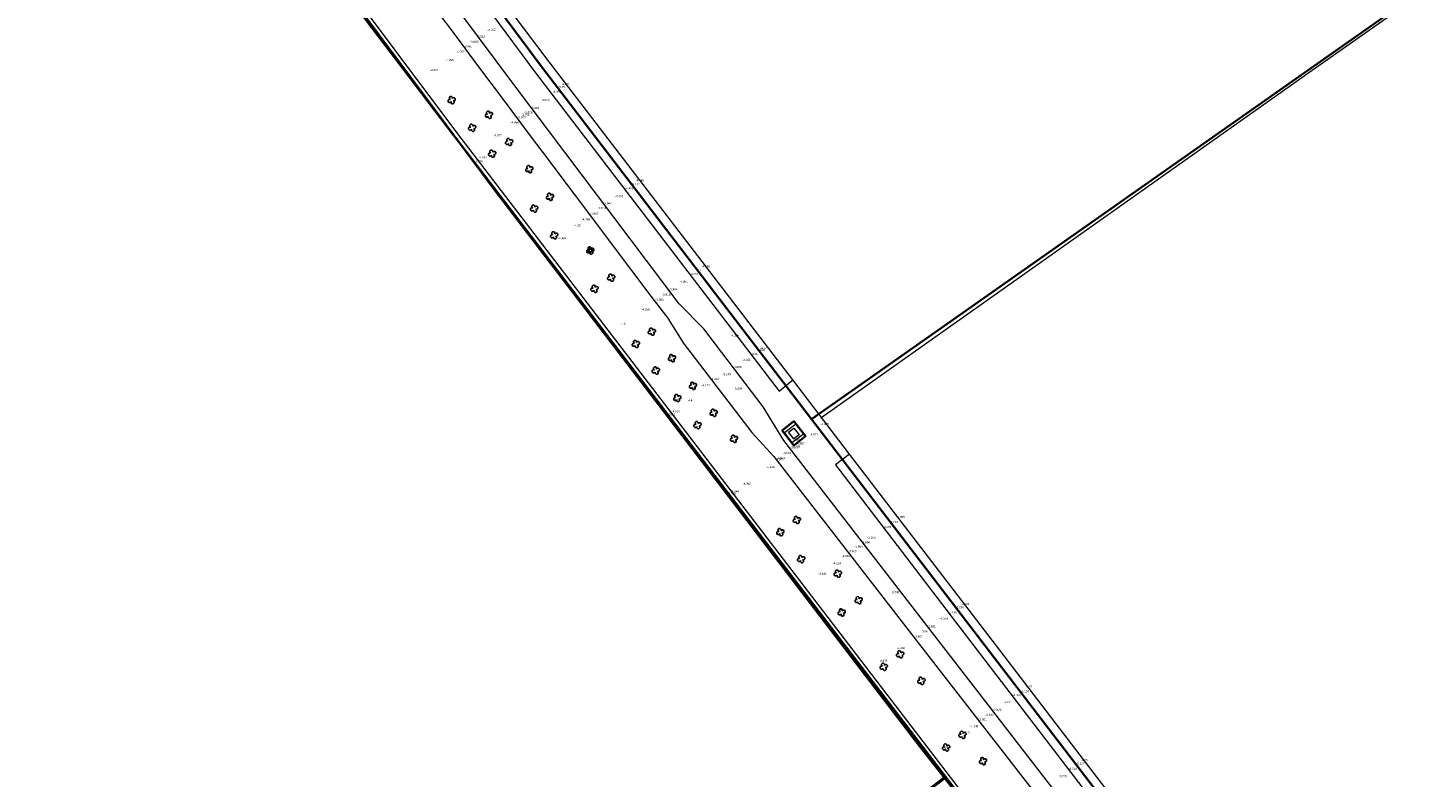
# Model space of a CAD drawing. Header units: metres. Extents: x 150385 to 171486, y 478588 to 485023.
# Tile 27 of 256: x 151132 to 151462, y 483469 to 483645. Entities that reach past the tile are written whole.
import ezdxf
from ezdxf.lldxf.tags import DXFTag

# ---------------------------------------------------------------- set-up
doc = ezdxf.new("R2010")
doc.units = ezdxf.units.M
doc.layers.add('B-WE-KG-GRENS_PERCEEL-GV', color=150, linetype='KG-PERCEEL', lineweight=30, true_color=0x007fff)
doc.layers.add('Bomen_GP_PV', color=7, linetype='Continuous')
doc.layers.add('Stormbomen', color=7, linetype='Continuous')
for name, color, linetype, lineweight in [('H5H2008', 7, 'Continuous', 0), ('H5H2043', 7, 'Continuous', 0), ('TOP-L-terrein schutting raster hek leuning', 7, 'Continuous', 0), ('TOP-L-topo objecten vlak', 7, 'Continuous', 0)]:
    doc.layers.add(name, color=color, linetype=linetype, lineweight=lineweight)
doc.styles.get("Standard").update_dxf_attribs({"font": 'NLCS-ISO.ttf'})
doc.styles.add('Styledgn000', font='dgn000.shx')
tags = doc.linetypes.add('KG-PERCEEL', pattern='A,5.5,-2,["P",Standard,S=1.8,R=0,X=-0.5,Y=-0.9],-2,5.5,-2,[5,NLCS.shx,S=0.75,R=0,X=0,Y=0],-2', length=19).pattern_tags.tags
tags[6] = DXFTag(74, 10)

# ---------------------------------------------------------------- blocks, each defined once
blk = doc.blocks.new('SGR-BOOM_GBKN')
for centre, start, end in [((-0.25, -0.1), 67.1244, 157.1244), ((-0.1, 0.25), 157.1244, 247.1244), ((-0.1, 0.25), 337.1244, 157.1244), ((0.25, 0.1), 247.1244, 337.1244), ((-0.25, -0.1), 157.1244, 337.1244), ((0.1, -0.25), 157.1244, 337.1244), ((0.1, -0.25), 337.1244, 67.1244)]:
    blk.add_arc(centre, 0.188, start, end)
at = {"extrusion": (0, 0, -1)}
blk.add_arc((-0.25, 0.1), 0.188, 22.8756, 202.8756, dxfattribs=at)

msp = doc.modelspace()

# ---------------------------------------------------------------- linework, layer by layer
at = {"layer": 'B-WE-KG-GRENS_PERCEEL-GV', "flags": 128}
for points in [[(151762.5, 484173.86), (151484.74, 483978.19), (151235.83, 483802.85), (151166.85, 483754.26), (151170.04, 483749.71), (151175.95, 483740.59), (151178.11, 483737.24), (151181.74, 483731.94), (151253.25, 483635.98), (151316.71, 483553.08), (151907.36, 483968.3), (151926.45, 483981.72), (151781.58, 484187.3)], [(151762.5, 484173.86), (151484.74, 483978.19), (151235.83, 483802.85), (151166.85, 483754.26), (151170.04, 483749.71), (151175.95, 483740.59), (151178.11, 483737.24), (151181.74, 483731.94), (151253.25, 483635.98), (151316.71, 483553.08), (151907.36, 483968.3), (151926.45, 483981.72), (151781.58, 484187.3)], [(151762.5, 484173.86), (151484.74, 483978.19), (151235.83, 483802.85), (151166.85, 483754.26), (151170.04, 483749.71), (151175.95, 483740.59), (151178.11, 483737.24), (151181.74, 483731.94), (151253.25, 483635.98), (151316.71, 483553.08), (151907.36, 483968.3), (151926.45, 483981.72), (151781.58, 484187.3)], [(151762.5, 484173.86), (151484.74, 483978.19), (151235.83, 483802.85), (151166.85, 483754.26), (151170.04, 483749.71), (151175.95, 483740.59), (151178.11, 483737.24), (151181.74, 483731.94), (151253.25, 483635.98), (151316.71, 483553.08), (151907.36, 483968.3), (151926.45, 483981.72), (151781.58, 484187.3)], [(151762.5, 484173.86), (151484.74, 483978.19), (151235.83, 483802.85), (151166.85, 483754.26), (151170.04, 483749.71), (151175.95, 483740.59), (151178.11, 483737.24), (151181.74, 483731.94), (151253.25, 483635.98), (151316.71, 483553.08), (151907.36, 483968.3), (151926.45, 483981.72), (151781.58, 484187.3)], [(150859.2, 484144.34), (150878.91, 484121.42), (150885.42, 484112.2), (150886.98, 484097.2), (150973.33, 483974.96), (150987.37, 483955.29), (151007.02, 483927.78), (151014.87, 483916.8), (151017.59, 483912.99), (151039.72, 483882.01), (151050.24, 483867.28), (151060.44, 483853.28), (151062.95, 483849.84), (151092.39, 483809.43), (151115.94, 483777.1), (151125.58, 483763.88), (151144.21, 483738.3), (151233.52, 483618.53), (151372.45, 483437.31), (151388.16, 483417.23), (151416.16, 483383.23), (151425.78, 483370.79), (151434.78, 483357.62), (151442.19, 483348.17), (151444.45, 483345.31), (151446.7, 483342.46), (151448.97, 483339.61), (151447.08, 483338.29), (151455.58, 483326.9), (151459.33, 483323.82), (151461.89, 483321.72), (151463.43, 483320.53), (151464.13, 483319.99), (151465, 483319.03), (151466.82, 483317.02), (151473.51, 483308.79), (151613.37, 483137.05), (151613.54, 483136.84), (151617.5, 483131.98), (151654.6, 483086.43), (151680.58, 483055.33), (151690.63, 483042.88), (151727.22, 483000), (151758.92, 482962.27), (151770.15, 482948.85), (151775.76, 482941.21), (151779.11, 482935.24), (151787.25, 482917.3), (151789.7, 482919.02), (151790.84, 482919.82), (151817.2, 482938.41), (151809.59, 482945.89), (151798.81, 482956.48), (151777.85, 482980.47), (151674.55, 483103.26), (151577.28, 483221.76), (151522.99, 483289.3), (151499.39, 483318.66), (151490.17, 483330.12), (151483.06, 483340.21), (151474.46, 483351.93), (151471.72, 483355.57), (151469, 483359.2), (151455.3, 483373.86), (151403.36, 483439.89), (151316.71, 483553.08), (151253.25, 483635.98), (151181.74, 483731.94), (151178.11, 483737.24), (151175.95, 483740.59), (151170.04, 483749.71), (151166.85, 483754.26), (151163.6, 483758.9), (151156.35, 483767.23), (151148.38, 483777.13), (151117.11, 483820.04), (151070.93, 483883.39), (151031.08, 483939.39), (151023.58, 483949.94), (150992.33, 483993.86), (150938.91, 484070.04), (150917.97, 484099.91), (150915.82, 484103.45), (150914.64, 484106.34), (150906.83, 484128.26), (150903.29, 484125.6), (150901.34, 484128.37), (150891.62, 484143.26), (150886.57, 484152.22), (150882.14, 484160.7)], [(150859.2, 484144.34), (150878.91, 484121.42), (150885.42, 484112.2), (150886.98, 484097.2), (150973.33, 483974.96), (150987.37, 483955.29), (151007.02, 483927.78), (151014.87, 483916.8), (151017.59, 483912.99), (151039.72, 483882.01), (151050.24, 483867.28), (151060.44, 483853.28), (151062.95, 483849.84), (151092.39, 483809.43), (151115.94, 483777.1), (151125.58, 483763.88), (151144.21, 483738.3), (151233.52, 483618.53), (151372.45, 483437.31), (151388.16, 483417.23), (151416.16, 483383.23), (151425.78, 483370.79), (151434.78, 483357.62), (151442.19, 483348.17), (151444.45, 483345.31), (151446.7, 483342.46), (151448.97, 483339.61), (151447.08, 483338.29), (151455.58, 483326.9), (151459.33, 483323.82), (151461.89, 483321.72), (151463.43, 483320.53), (151464.13, 483319.99), (151465, 483319.03), (151466.82, 483317.02), (151473.51, 483308.79), (151613.37, 483137.05), (151613.54, 483136.84), (151617.5, 483131.98), (151654.6, 483086.43), (151680.58, 483055.33), (151690.63, 483042.88), (151727.22, 483000), (151758.92, 482962.27), (151770.15, 482948.85), (151775.76, 482941.21), (151779.11, 482935.24), (151787.25, 482917.3), (151789.7, 482919.02), (151790.84, 482919.82), (151817.2, 482938.41), (151809.59, 482945.89), (151798.81, 482956.48), (151777.85, 482980.47), (151674.55, 483103.26), (151577.28, 483221.76), (151522.99, 483289.3), (151490.17, 483330.12), (151483.06, 483340.21), (151474.46, 483351.93), (151471.72, 483355.57), (151469, 483359.2), (151455.3, 483373.86), (151403.36, 483439.89), (151316.71, 483553.08), (151253.25, 483635.98), (151181.74, 483731.94), (151178.11, 483737.24), (151175.95, 483740.59), (151170.04, 483749.71), (151166.85, 483754.26), (151163.6, 483758.9), (151156.35, 483767.23), (151148.38, 483777.13), (151117.11, 483820.04), (151070.93, 483883.39), (151023.58, 483949.94), (150992.33, 483993.86), (150938.91, 484070.04), (150917.97, 484099.91), (150915.82, 484103.45), (150914.64, 484106.34), (150906.83, 484128.26), (150903.29, 484125.6), (150901.34, 484128.37), (150891.62, 484143.26), (150886.57, 484152.22), (150882.14, 484160.7)], [(150859.2, 484144.34), (150878.91, 484121.42), (150885.42, 484112.2), (150886.98, 484097.2), (150973.33, 483974.96), (150987.37, 483955.29), (151007.02, 483927.78), (151014.87, 483916.8), (151017.59, 483912.99), (151039.72, 483882.01), (151050.24, 483867.28), (151060.44, 483853.28), (151062.95, 483849.84), (151092.39, 483809.43), (151115.94, 483777.1), (151125.58, 483763.88), (151144.21, 483738.3), (151233.52, 483618.54), (151348.4, 483468.66), (151372.44, 483437.3), (151388.16, 483417.24), (151413.32, 483385.06), (151413.88, 483384.35), (151448.96, 483339.61), (151447.08, 483338.29), (151455.58, 483326.9), (151459.33, 483323.82), (151461.89, 483321.72), (151463.43, 483320.53), (151464.13, 483319.99), (151465, 483319.03), (151466.82, 483317.02), (151473.51, 483308.79), (151613.37, 483137.05), (151613.54, 483136.84), (151617.5, 483131.98), (151654.6, 483086.43), (151680.58, 483055.33), (151690.63, 483042.88), (151727.22, 483000), (151758.92, 482962.27), (151770.15, 482948.85), (151775.76, 482941.21), (151779.11, 482935.24), (151787.25, 482917.3), (151789.7, 482919.02), (151790.84, 482919.82), (151817.2, 482938.41), (151809.59, 482945.89), (151798.81, 482956.48), (151777.85, 482980.47), (151674.55, 483103.26), (151636.33, 483149.83), (151577.28, 483221.76), (151522.99, 483289.3), (151499.39, 483318.66), (151490.17, 483330.12), (151483.06, 483340.21), (151474.46, 483351.93), (151471.72, 483355.57), (151469, 483359.2), (151455.3, 483373.86), (151403.36, 483439.89), (151316.71, 483553.08), (151253.25, 483635.98), (151181.74, 483731.94), (151178.11, 483737.24), (151175.95, 483740.59), (151170.04, 483749.71), (151166.85, 483754.26), (151163.6, 483758.9), (151156.35, 483767.23), (151148.38, 483777.13), (151117.11, 483820.04), (151070.93, 483883.39), (151031.08, 483939.39), (151023.58, 483949.94), (150992.33, 483993.86), (150938.91, 484070.04), (150917.97, 484099.91), (150915.82, 484103.45), (150914.64, 484106.34), (150906.83, 484128.26), (150903.29, 484125.6), (150901.34, 484128.37), (150891.62, 484143.26), (150886.57, 484152.22), (150882.14, 484160.7)], [(150859.2, 484144.34), (150878.91, 484121.42), (150885.42, 484112.2), (150886.98, 484097.2), (150973.33, 483974.96), (150987.37, 483955.29), (151007.02, 483927.78), (151014.87, 483916.8), (151017.59, 483912.99), (151039.72, 483882.01), (151050.24, 483867.28), (151060.44, 483853.28), (151062.95, 483849.84), (151092.39, 483809.43), (151115.94, 483777.1), (151125.58, 483763.88), (151144.21, 483738.3), (151233.52, 483618.53), (151372.45, 483437.31), (151388.16, 483417.23), (151416.16, 483383.23), (151425.78, 483370.79), (151434.78, 483357.62), (151442.19, 483348.17), (151444.45, 483345.31), (151446.7, 483342.46), (151448.97, 483339.61), (151447.08, 483338.29), (151455.58, 483326.9), (151459.33, 483323.82), (151461.89, 483321.72), (151463.43, 483320.53), (151464.13, 483319.99), (151465, 483319.03), (151466.82, 483317.02), (151473.51, 483308.79), (151613.37, 483137.05), (151613.54, 483136.84), (151617.5, 483131.98), (151654.6, 483086.43), (151680.58, 483055.33), (151690.63, 483042.88), (151727.22, 483000), (151758.92, 482962.27), (151770.15, 482948.85), (151775.76, 482941.21), (151779.11, 482935.24), (151787.25, 482917.3), (151789.7, 482919.02), (151790.84, 482919.82), (151817.2, 482938.41), (151809.59, 482945.89), (151798.81, 482956.48), (151777.85, 482980.47), (151674.55, 483103.26), (151577.28, 483221.76), (151522.99, 483289.3), (151499.39, 483318.66), (151490.17, 483330.12), (151483.06, 483340.21), (151474.46, 483351.93), (151471.72, 483355.57), (151469, 483359.2), (151455.3, 483373.86), (151403.36, 483439.89), (151316.71, 483553.08), (151253.25, 483635.98), (151181.74, 483731.94), (151178.11, 483737.24), (151175.95, 483740.59), (151170.04, 483749.71), (151166.85, 483754.26), (151163.6, 483758.9), (151156.35, 483767.23), (151148.38, 483777.13), (151117.11, 483820.04), (151070.93, 483883.39), (151031.08, 483939.39), (151023.58, 483949.94), (150992.33, 483993.86), (150938.91, 484070.04), (150917.97, 484099.91), (150915.82, 484103.45), (150914.64, 484106.34), (150906.83, 484128.26), (150903.29, 484125.6), (150901.34, 484128.37), (150891.62, 484143.26), (150886.57, 484152.22), (150882.14, 484160.7)], [(150859.2, 484144.34), (150878.91, 484121.42), (150885.42, 484112.2), (150886.98, 484097.2), (150973.33, 483974.96), (150987.37, 483955.29), (151007.02, 483927.78), (151014.87, 483916.8), (151017.59, 483912.99), (151039.72, 483882.01), (151050.24, 483867.28), (151060.44, 483853.28), (151062.95, 483849.84), (151092.39, 483809.43), (151115.94, 483777.1), (151125.58, 483763.88), (151144.21, 483738.3), (151233.52, 483618.53), (151372.45, 483437.31), (151388.16, 483417.23), (151416.16, 483383.23), (151425.78, 483370.79), (151434.78, 483357.62), (151442.19, 483348.17), (151444.45, 483345.31), (151446.7, 483342.46), (151448.97, 483339.61), (151447.08, 483338.29), (151455.58, 483326.9), (151459.33, 483323.82), (151461.89, 483321.72), (151463.43, 483320.53), (151464.13, 483319.99), (151465, 483319.03), (151466.82, 483317.02), (151473.51, 483308.79), (151613.37, 483137.05), (151613.54, 483136.84), (151617.5, 483131.98), (151654.6, 483086.43), (151680.58, 483055.33), (151690.63, 483042.88), (151727.22, 483000), (151758.92, 482962.27), (151770.15, 482948.85), (151775.76, 482941.21), (151779.11, 482935.24), (151787.25, 482917.3), (151789.7, 482919.02), (151790.84, 482919.82), (151817.2, 482938.41), (151809.59, 482945.89), (151798.81, 482956.48), (151777.85, 482980.47), (151674.55, 483103.26), (151577.28, 483221.76), (151522.99, 483289.3), (151490.17, 483330.12), (151483.06, 483340.21), (151474.46, 483351.93), (151471.72, 483355.57), (151469, 483359.2), (151455.3, 483373.86), (151403.36, 483439.89), (151316.71, 483553.08), (151253.25, 483635.98), (151181.74, 483731.94), (151178.11, 483737.24), (151175.95, 483740.59), (151170.04, 483749.71), (151166.85, 483754.26), (151163.6, 483758.9), (151156.35, 483767.23), (151148.38, 483777.13), (151117.11, 483820.04), (151070.93, 483883.39), (151023.58, 483949.94), (150992.33, 483993.86), (150938.91, 484070.04), (150917.97, 484099.91), (150915.82, 484103.45), (150914.64, 484106.34), (150906.83, 484128.26), (150903.29, 484125.6), (150901.34, 484128.37), (150891.62, 484143.26), (150886.57, 484152.22), (150882.14, 484160.7)], [(151316.71, 483553.08), (151403.36, 483439.89), (151455.3, 483373.86), (151469, 483359.2), (151471.72, 483355.57), (151507.76, 483380.86), (151608.65, 483451.64), (151911.59, 483664.18), (152074.24, 483778.3), (152066.94, 483796.58), (152059.48, 483814.79), (152051.89, 483832.94), (152044.14, 483851.04), (152036.25, 483869.07), (152028.22, 483887.03), (152020.04, 483904.93), (152011.71, 483922.76), (152003.25, 483940.53), (151994.64, 483958.23), (151985.88, 483975.85), (151976.99, 483993.41), (151967.95, 484010.89), (151926.45, 483981.72), (151907.36, 483968.3)], [(152074.24, 483778.3), (152066.94, 483796.58), (152059.48, 483814.79), (152051.89, 483832.94), (152044.14, 483851.04), (152036.25, 483869.07), (152028.22, 483887.03), (152020.04, 483904.93), (152011.71, 483922.76), (152003.25, 483940.53), (151994.64, 483958.23), (151985.88, 483975.85), (151976.99, 483993.41), (151967.95, 484010.89), (151926.45, 483981.72), (151907.36, 483968.3), (151316.71, 483553.08), (151403.36, 483439.89), (151455.3, 483373.86), (151469, 483359.2), (151471.72, 483355.57), (151608.65, 483451.64), (151911.59, 483664.18)], [(151507.75, 483380.85), (151507.76, 483380.86), (151608.65, 483451.64), (151771.12, 483565.63), (151911.59, 483664.18), (152074.24, 483778.3), (152066.94, 483796.58), (152059.48, 483814.79), (152051.89, 483832.94), (152044.14, 483851.04), (152036.25, 483869.07), (152028.22, 483887.03), (152020.04, 483904.93), (152011.71, 483922.76), (152003.25, 483940.53), (151994.64, 483958.23), (151985.88, 483975.85), (151976.99, 483993.41), (151967.95, 484010.89), (151926.45, 483981.72), (151907.36, 483968.3), (151316.71, 483553.08), (151403.36, 483439.89), (151455.3, 483373.86), (151469, 483359.2), (151471.72, 483355.57)], [(151316.71, 483553.08), (151403.36, 483439.89), (151455.3, 483373.86), (151469, 483359.2), (151471.72, 483355.57), (151507.76, 483380.86), (151608.65, 483451.64), (151911.59, 483664.18), (152074.24, 483778.3), (152066.94, 483796.58), (152059.48, 483814.79), (152051.89, 483832.94), (152044.14, 483851.04), (152036.25, 483869.07), (152028.22, 483887.03), (152020.04, 483904.93), (152011.71, 483922.76), (152003.25, 483940.53), (151994.64, 483958.23), (151985.88, 483975.85), (151976.99, 483993.41), (151967.95, 484010.89), (151926.45, 483981.72), (151907.36, 483968.3)], [(152074.24, 483778.3), (152066.94, 483796.58), (152059.48, 483814.79), (152051.89, 483832.94), (152044.14, 483851.04), (152036.25, 483869.07), (152028.22, 483887.03), (152020.04, 483904.93), (152011.71, 483922.76), (152003.25, 483940.53), (151994.64, 483958.23), (151985.88, 483975.85), (151976.99, 483993.41), (151967.95, 484010.89), (151926.45, 483981.72), (151907.36, 483968.3), (151316.71, 483553.08), (151403.36, 483439.89), (151455.3, 483373.86), (151469, 483359.2), (151471.72, 483355.57), (151608.65, 483451.64), (151911.59, 483664.18)], [(151141.85, 483736.64), (151150.24, 483725.13), (151159.71, 483717.03), (151186.08, 483680.92), (151232.36, 483620.03), (151233.52, 483618.53), (151144.21, 483738.3)], [(151141.85, 483736.64), (151150.24, 483725.13), (151159.71, 483717.03), (151186.08, 483680.92), (151232.36, 483620.03), (151233.52, 483618.53), (151144.21, 483738.3)], [(151141.85, 483736.64), (151150.24, 483725.13), (151159.71, 483717.03), (151186.08, 483680.92), (151232.36, 483620.03), (151233.52, 483618.53), (151144.21, 483738.3)], [(151141.85, 483736.64), (151150.24, 483725.13), (151159.71, 483717.03), (151186.08, 483680.92), (151232.36, 483620.03), (151233.52, 483618.53), (151144.21, 483738.3)], [(151372.45, 483437.31), (151233.52, 483618.53), (151242.03, 483607.11), (151341.36, 483477.06), (151347.92, 483468.67)], [(151372.45, 483437.31), (151233.52, 483618.53), (151242.03, 483607.11), (151341.36, 483477.06), (151347.92, 483468.67)], [(151372.45, 483437.31), (151233.52, 483618.53), (151242.03, 483607.11), (151341.36, 483477.06), (151347.92, 483468.67)], [(151372.45, 483437.31), (151233.52, 483618.53), (151242.03, 483607.11), (151341.36, 483477.06), (151347.92, 483468.67)], [(151309.77, 483550.45), (151312.52, 483552.6), (151315.29, 483549.06), (151312.54, 483546.9)], [(151312.52, 483552.6), (151309.77, 483550.45), (151312.54, 483546.9), (151315.29, 483549.06)], [(151309.77, 483550.45), (151312.52, 483552.6), (151315.29, 483549.06), (151312.54, 483546.9)], [(151312.52, 483552.6), (151309.77, 483550.45), (151312.54, 483546.9), (151315.29, 483549.06)], [(151312.52, 483552.6), (151309.77, 483550.45), (151312.54, 483546.9), (151315.29, 483549.06)], [(151309.77, 483550.45), (151312.52, 483552.6), (151315.29, 483549.06), (151312.54, 483546.9)], [(151309.77, 483550.45), (151312.52, 483552.6), (151315.29, 483549.06), (151312.54, 483546.9)], [(151312.52, 483552.6), (151309.77, 483550.45), (151312.54, 483546.9), (151315.29, 483549.06)], [(151309.77, 483550.45), (151312.52, 483552.6), (151315.29, 483549.06), (151312.54, 483546.9)], [(151312.52, 483552.6), (151309.77, 483550.45), (151312.54, 483546.9), (151315.29, 483549.06)]]:
    msp.add_lwpolyline(points, close=True, dxfattribs=at)
for points in [[(151188.04, 483156.54), (151291.09, 483228.84), (151368.51, 483283.16), (151402.89, 483307.28), (151447.08, 483338.29), (151448.96, 483339.61), (151413.88, 483384.35), (151395.05, 483369.59), (151391.98, 483373.48), (151389.59, 483371.62), (151372.08, 483372.45), (151356.8, 483373.36), (151351.43, 483377.18), (151325.94, 483407.42), (151336.63, 483415.72), (151314.97, 483443.16), (151348.4, 483468.66), (151233.52, 483618.54), (151144.21, 483738.3), (151141.85, 483736.64), (151119.68, 483721.03), (151103.16, 483709.39), (151075.14, 483689.65), (151049.16, 483671.35), (151012.38, 483645.44), (150977.67, 483620.99), (150951.67, 483602.68), (150921.6, 483581.49), (150893.8, 483561.91), (150887.81, 483557.69)], [(151188.04, 483156.54), (151291.09, 483228.84), (151368.51, 483283.16), (151402.89, 483307.28), (151447.08, 483338.29), (151438.76, 483349.46), (151437.07, 483353.75), (151434.78, 483357.62), (151413.47, 483384.86), (151394.13, 483369.67), (151390.74, 483374.6), (151388.34, 483373.27), (151386.99, 483373), (151385.86, 483372.81), (151384.67, 483372.66), (151383.32, 483372.51), (151381.52, 483372.4), (151379.29, 483372.18), (151376.75, 483372.04), (151375.15, 483372.05), (151374.16, 483372.05), (151372.75, 483372.11), (151371.64, 483372.2), (151370.39, 483372.31), (151368.49, 483372.56), (151366.82, 483372.84), (151365.2, 483373.18), (151363.49, 483373.6), (151362.01, 483374.03), (151360.8, 483374.41), (151359.35, 483374.91), (151357.9, 483375.48), (151356.55, 483376.04), (151355.34, 483376.6), (151353.89, 483377.32), (151352.57, 483378.04), (151350.5, 483379.24), (151349.19, 483380.11), (151347.18, 483382.65), (151326.65, 483408.8), (151336.21, 483416.3), (151314.92, 483443.36), (151347.92, 483468.67), (151341.36, 483477.06), (151242.03, 483607.11), (151233.52, 483618.53), (151232.36, 483620.03), (151186.08, 483680.92), (151159.71, 483717.03), (151150.24, 483725.13), (151141.85, 483736.64), (151119.68, 483721.03), (151103.16, 483709.39), (151075.14, 483689.65), (151049.16, 483671.35), (151012.38, 483645.44), (150977.67, 483620.99), (150951.67, 483602.68), (150921.6, 483581.49), (150893.8, 483561.91), (150887.81, 483557.69)], [(151188.04, 483156.54), (151291.09, 483228.84), (151368.51, 483283.16), (151402.89, 483307.28), (151447.08, 483338.29), (151438.76, 483349.46), (151437.07, 483353.75), (151434.78, 483357.62), (151413.47, 483384.86), (151394.13, 483369.67), (151390.74, 483374.6), (151388.34, 483373.27), (151386.99, 483373), (151385.86, 483372.81), (151384.67, 483372.66), (151383.32, 483372.51), (151381.52, 483372.4), (151379.29, 483372.18), (151376.75, 483372.04), (151375.15, 483372.05), (151374.16, 483372.05), (151372.75, 483372.11), (151371.64, 483372.2), (151370.39, 483372.31), (151368.49, 483372.56), (151366.82, 483372.84), (151365.2, 483373.18), (151363.49, 483373.6), (151362.01, 483374.03), (151360.8, 483374.41), (151359.35, 483374.91), (151357.9, 483375.48), (151356.55, 483376.04), (151355.34, 483376.6), (151353.89, 483377.32), (151352.57, 483378.04), (151350.5, 483379.24), (151349.19, 483380.11), (151347.18, 483382.65), (151326.65, 483408.8), (151336.21, 483416.3), (151314.92, 483443.36), (151347.92, 483468.67), (151341.36, 483477.06), (151242.03, 483607.11), (151233.52, 483618.53), (151232.36, 483620.03), (151186.08, 483680.92), (151159.71, 483717.03), (151150.24, 483725.13), (151141.85, 483736.64), (151119.68, 483721.03), (151103.16, 483709.39), (151075.14, 483689.65), (151049.16, 483671.35), (151012.38, 483645.44), (150977.67, 483620.99), (150951.67, 483602.68), (150921.6, 483581.49), (150893.8, 483561.91), (150887.81, 483557.69)], [(151188.04, 483156.54), (151291.09, 483228.84), (151368.51, 483283.16), (151402.89, 483307.28), (151447.08, 483338.29), (151438.76, 483349.46), (151437.07, 483353.75), (151434.78, 483357.62), (151413.47, 483384.86), (151394.13, 483369.67), (151390.74, 483374.6), (151388.34, 483373.27), (151386.99, 483373), (151385.86, 483372.81), (151384.67, 483372.66), (151383.32, 483372.51), (151381.52, 483372.4), (151379.29, 483372.18), (151376.75, 483372.04), (151375.15, 483372.05), (151374.16, 483372.05), (151372.75, 483372.11), (151371.64, 483372.2), (151370.39, 483372.31), (151368.49, 483372.56), (151366.82, 483372.84), (151365.2, 483373.18), (151363.49, 483373.6), (151362.01, 483374.03), (151360.8, 483374.41), (151359.35, 483374.91), (151357.9, 483375.48), (151356.55, 483376.04), (151355.34, 483376.6), (151353.89, 483377.32), (151352.57, 483378.04), (151350.5, 483379.24), (151349.19, 483380.11), (151347.18, 483382.65), (151326.65, 483408.8), (151336.21, 483416.3), (151314.92, 483443.36), (151347.92, 483468.67), (151341.36, 483477.06), (151242.03, 483607.11), (151233.52, 483618.53), (151232.36, 483620.03), (151186.08, 483680.92), (151159.71, 483717.03), (151150.24, 483725.13), (151141.85, 483736.64), (151119.68, 483721.03), (151103.16, 483709.39), (151075.14, 483689.65), (151049.16, 483671.35), (151012.38, 483645.44), (150977.67, 483620.99), (150951.67, 483602.68), (150921.6, 483581.49), (150893.8, 483561.91), (150887.81, 483557.69)], [(151188.04, 483156.54), (151291.09, 483228.84), (151368.51, 483283.16), (151402.89, 483307.28), (151447.08, 483338.29), (151438.76, 483349.46), (151437.07, 483353.75), (151434.78, 483357.62), (151413.47, 483384.86), (151394.13, 483369.67), (151390.74, 483374.6), (151388.34, 483373.27), (151386.99, 483373), (151385.86, 483372.81), (151384.67, 483372.66), (151383.32, 483372.51), (151381.52, 483372.4), (151379.29, 483372.18), (151376.75, 483372.04), (151375.15, 483372.05), (151374.16, 483372.05), (151372.75, 483372.11), (151371.64, 483372.2), (151370.39, 483372.31), (151368.49, 483372.56), (151366.82, 483372.84), (151365.2, 483373.18), (151363.49, 483373.6), (151362.01, 483374.03), (151360.8, 483374.41), (151359.35, 483374.91), (151357.9, 483375.48), (151356.55, 483376.04), (151355.34, 483376.6), (151353.89, 483377.32), (151352.57, 483378.04), (151350.5, 483379.24), (151349.19, 483380.11), (151347.18, 483382.65), (151326.65, 483408.8), (151336.21, 483416.3), (151314.92, 483443.36), (151347.92, 483468.67), (151341.36, 483477.06), (151242.03, 483607.11), (151233.52, 483618.53), (151232.36, 483620.03), (151186.08, 483680.92), (151159.71, 483717.03), (151150.24, 483725.13), (151141.85, 483736.64), (151119.68, 483721.03), (151103.16, 483709.39), (151075.14, 483689.65), (151049.16, 483671.35), (151012.38, 483645.44), (150977.67, 483620.99), (150951.67, 483602.68), (150921.6, 483581.49), (150893.8, 483561.91), (150887.81, 483557.69)]]:
    msp.add_lwpolyline(points, dxfattribs=at)
at = {"layer": 'TOP-L-terrein schutting raster hek leuning', "color": 7, "linetype": 'Continuous', "lineweight": 0, "flags": 128}
msp.add_lwpolyline([(151318.9, 483553.38), (151435.96, 483636.24), (151968.69, 484010.06)], dxfattribs=at)
at = {"layer": 'TOP-L-topo objecten vlak', "color": 7, "linetype": 'Continuous', "lineweight": 18, "flags": 128}
for points in [[(151378.12, 483460.15), (151310.21, 483548.09), (151305.3, 483555.99), (151291.34, 483574.34), (151285.49, 483580.26), (151247.01, 483631.3), (151171.05, 483733.13), (151159.63, 483748.88)], [(151411.2, 483390.71), (151384.26, 483423.33), (151325.52, 483500), (151233.1, 483620.62), (151160.21, 483718.01), (151151, 483725.92), (151144.14, 483735.12)], [(151190.85, 483722.67), (151188.01, 483720.56), (151251.64, 483634.7), (151309.05, 483559.65), (151312.26, 483562.33)], [(151312.26, 483562.33), (151254.86, 483637.26), (151245.92, 483649.18), (151241.32, 483655.3), (151236.23, 483662.09), (151229.99, 483670.41), (151228.37, 483672.58), (151225.38, 483676.57), (151221.18, 483682.17), (151217.91, 483686.54), (151213.63, 483692.25), (151208.61, 483698.96), (151202.4, 483707.24), (151197.24, 483714.14), (151192.62, 483720.31), (151190.85, 483722.67)], [(151227.64, 483650.36), (151233.42, 483642.6), (151237.77, 483636.77), (151243.77, 483628.73), (151250.43, 483619.83), (151254.61, 483614.25), (151259.49, 483607.77), (151262.01, 483604.42), (151268.1, 483596.33), (151274.29, 483588.12), (151278.84, 483582.1), (151283.06, 483576.53), (151283.07, 483576.52), (151283.08, 483576.51), (151286.44, 483571.09), (151302.66, 483549.95), (151307.84, 483544.32), (151342.17, 483500), (151374.94, 483457.69)], [(151325.64, 483544.86), (151312.26, 483562.33)], [(151310.31, 483549.83), (151312.03, 483547.56), (151314.79, 483549.63), (151313.02, 483551.93), (151310.31, 483549.83)], [(151312.52, 483548.46), (151311.31, 483550.04), (151312.51, 483550.99), (151313.76, 483549.42), (151312.52, 483548.46)], [(151325.64, 483544.86), (151322.33, 483542.29), (151354.68, 483500), (151401.64, 483438.61), (151453.5, 483372.49), (151464.44, 483360.93), (151467.79, 483363.6)], [(151467.79, 483363.6), (151457.1, 483375.23), (151405.07, 483441.17), (151360.01, 483500), (151325.64, 483544.86)]]:
    msp.add_lwpolyline(points, dxfattribs=at)

# ---------------------------------------------------------------- block references
at = {"layer": 'Bomen_GP_PV', "xscale": 2, "yscale": 2, "zscale": 2}
for p in [(151231.92, 483628.27), (151240.69, 483624.79), (151236.74, 483621.75), (151245.44, 483618.38), (151241.44, 483615.63), (151250.2, 483612.01), (151255.07, 483605.48), (151251.36, 483602.7), (151256.06, 483596.39), (151264.59, 483592.84), (151265.58, 483583.81), (151269.48, 483586.43), (151275.32, 483570.8), (151279.08, 483573.7), (151283.82, 483567.45), (151280.03, 483564.53), (151288.77, 483560.93), (151285.07, 483558.06), (151293.63, 483554.59), (151289.84, 483551.69), (151298.42, 483548.44), (151313.23, 483529.32), (151309.36, 483526.46), (151314.25, 483520.11), (151322.91, 483516.69), (151327.79, 483510.41), (151323.8, 483507.53), (151333.73, 483494.71), (151337.59, 483497.66), (151342.59, 483491.41), (151352.28, 483478.69), (151348.41, 483475.71), (151357.1, 483472.48)]:
    msp.add_blockref('SGR-BOOM_GBKN', p, dxfattribs=at)
at = {"layer": 'Stormbomen'}
msp.add_blockref('SGR-BOOM_GBKN', (151264.59, 483592.84), dxfattribs=at)

# ---------------------------------------------------------------- texts
at = {"layer": 'H5H2008', "color": 7, "char_height": 0.5, "attachment_point": 7, "line_spacing_factor": 0.8, "style": 'Styledgn000'}
for s, insert in [(' -5.15', (151256.81, 483631.09)), (' -4.821', (151257.57, 483631.79)), (' -4.049', (151252.8, 483628.01)), (' -4.351', (151255.53, 483629.99)), (' -3.972', (151247.22, 483623.94)), (' -3.971', (151248.15, 483624.55)), (' -3.898', (151248.82, 483625.09)), (' -3.948', (151250.35, 483626.17)), (' -4.066', (151245.58, 483622.79)), (' -4.377', (151241.55, 483619.75)), (' -4.764', (151237.18, 483613.63)), (' -4.592', (151238.06, 483614.52)), (' -4.189', (151297.48, 483572.53)), (' -4.21', (151302.24, 483568.2)), (' -5.068', (151303.61, 483569.16)), (' -4.77', (151304.39, 483569.62)), (' -3.909', (151298.02, 483565.11)), (' -4.001', (151300.21, 483566.8)), (' -4.121', (151290.58, 483560.8)), (' -4.023', (151292.74, 483562.31)), (' -3.849', (151295.55, 483563.42)), (' -3.828', (151298.2, 483559.99)), (' -4.591', (151283.55, 483554.65)), (' -4.4', (151287.23, 483557.26)), (' -4.816', (151282.45, 483553.99)), (' -4.475', (151318.64, 483551.68)), (' -4.071', (151316.08, 483549.23)), (' -3.863', (151309.76, 483544.85)), (' -3.907', (151311.49, 483546.14)), (' -3.839', (151311.89, 483546.38)), (' -3.902', (151312.88, 483547.13)), (' -4.128', (151305.83, 483541.57)), (' -4.005', (151307.99, 483543.41)), (' -3.941', (151308.33, 483543.7)), (' -4.699', (151296.75, 483535.37)), (' -4.544', (151297.44, 483535.82)), (' -4.342', (151300.3, 483537.62)), (' -3.849', (151335.21, 483512.07)), (' -5.157', (151378.88, 483471.69)), (' -4.65', (151379.97, 483472.52)), (' -4.079', (151374.64, 483468.71)), (' -4.314', (151377.01, 483470.47))]:
    msp.add_mtext(s, dxfattribs=dict(at, insert=insert))
at = {"layer": 'H5H2043', "color": 1, "true_color": 0xff0000, "char_height": 0.5, "attachment_point": 7, "line_spacing_factor": 0.8, "style": 'Styledgn000'}
for s, insert in [('{\\C1; -4.062}', (151240.12, 483644.57)), ('{\\C1; -3.961}', (151234.58, 483640.7)), ('{\\C1; -3.883}', (151236.06, 483641.8)), ('{\\C1; -3.912}', (151237.64, 483643)), ('{\\C1; -4.255}', (151230.27, 483637.48)), ('{\\C1; -4.097}', (151232.8, 483639.41)), ('{\\C1; -4.485}', (151226.61, 483635.12)), ('{\\C1; -4.401}', (151272.61, 483607.22)), ('{\\C1; -5.127}', (151274.09, 483608.16)), ('{\\C1; -4.748}', (151275.08, 483609.12)), ('{\\C1; -4.091}', (151270.2, 483605.38)), ('{\\C1; -3.967}', (151264.33, 483601.25)), ('{\\C1; -3.914}', (151266.06, 483602.57)), ('{\\C1; -3.947}', (151267.46, 483603.69)), ('{\\C1; -4.25}', (151260.51, 483598.46)), ('{\\C1; -4.169}', (151262.37, 483599.91)), ('{\\C1; -4.484}', (151256.82, 483595.43)), ('{\\C1; -5.1}', (151289.35, 483587.88)), ('{\\C1; -4.666}', (151290.63, 483588.84)), ('{\\C1; -4.061}', (151285.38, 483585.25)), ('{\\C1; -4.262}', (151287.87, 483587.02)), ('{\\C1; -3.982}', (151279.72, 483581.01)), ('{\\C1; -3.918}', (151281.3, 483582.19)), ('{\\C1; -3.964}', (151282.96, 483583.41)), ('{\\C1; -4.258}', (151276.42, 483578.72)), ('{\\C1; -4.5}', (151271.5, 483575.29)), ('{\\C1; -3.887}', (151312.16, 483548.02)), ('{\\C1; -5.194}', (151334.9, 483528.58)), ('{\\C1; -4.495}', (151336.53, 483529.76)), ('{\\C1; -3.969}', (151329.64, 483524.92)), ('{\\C1; -4.266}', (151333.33, 483527.43)), ('{\\C1; -3.968}', (151325.18, 483521.73)), ('{\\C1; -3.864}', (151326.61, 483522.81)), ('{\\C1; -3.896}', (151328.34, 483523.78)), ('{\\C1; -4.224}', (151321.49, 483518.87)), ('{\\C1; -4.052}', (151323.63, 483520.6)), ('{\\C1; -4.441}', (151318.1, 483516.43)), ('{\\C1; -5.246}', (151350.48, 483508.52)), ('{\\C1; -4.591}', (151351.69, 483509.28)), ('{\\C1; -4.034}', (151346.7, 483505.84)), ('{\\C1; -4.233}', (151348.71, 483507.21)), ('{\\C1; -3.967}', (151340.69, 483501.57)), ('{\\C1; -3.86}', (151342.28, 483502.82)), ('{\\C1; -3.891}', (151343.81, 483503.97)), ('{\\C1; -4.284}', (151336.61, 483498.91)), ('{\\C1; -4.408}', (151332.41, 483495.9)), ('{\\C1; -5.194}', (151365.79, 483488.73)), ('{\\C1; -4.57}', (151366.93, 483489.79)), ('{\\C1; -4.07}', (151361.83, 483486.18)), ('{\\C1; -4.302}', (151363.89, 483487.83)), ('{\\C1; -3.951}', (151355.84, 483482.07)), ('{\\C1; -3.849}', (151357.45, 483483.15)), ('{\\C1; -3.906}', (151359.27, 483484.39)), ('{\\C1; -4.213}', (151351.82, 483479.01)), ('{\\C1; -4.149}', (151353.81, 483480.48)), ('{\\C1; -4.451}', (151347.47, 483475.49))]:
    msp.add_mtext(s, dxfattribs=dict(at, insert=insert))

doc.saveas('drawing.dxf')
